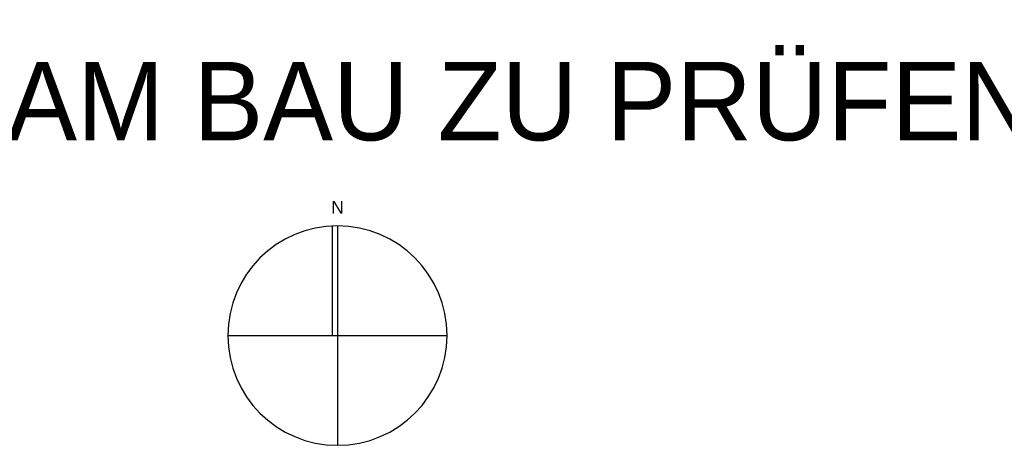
# Model space of a CAD drawing. Extents: x -24 to 471, y 36 to 85.
# Tile 47 of 87: x 257 to 288, y 72 to 85. Entities that reach past the tile are written whole.
import ezdxf
from ezdxf.enums import TextEntityAlignment as Align

# ---------------------------------------------------------------- set-up
doc = ezdxf.new("R2010")
doc.units = 0
doc.header["$MEASUREMENT"] = 0
doc.layers.add('P_ZE_PLANKOPF', color=7, linetype='Continuous')
doc.layers.add('P_ZE_TEXT', color=7, linetype='Continuous')
doc.styles.add('ERSTELLTER_STIL_2', font='ARIAL.TTF')
doc.styles.add('ERSTELLTER_STIL_3', font='txt')

# ---------------------------------------------------------------- blocks, each defined once
blk = doc.blocks.new('Nordpfeil_1 14_4_2', base_point=(266.908, 75.284))
at = {"layer": 'P_ZE_PLANKOPF', "linetype": 'Continuous'}
for p, q in [((266.75, 75.284), (266.75, 78.78)), ((266.908, 78.784), (266.908, 71.784)), ((263.408, 75.284), (270.408, 75.284))]:
    blk.add_line(p, q, dxfattribs=at)
for start, end in [(0, 180), (180, 0)]:
    blk.add_arc((266.908, 75.284), 3.5, start, end, dxfattribs=at)
at = {"layer": 'P_ZE_PLANKOPF', "style": 'ERSTELLTER_STIL_2'}
blk.add_attdef('txt', text='', height=0.4, dxfattribs=at).set_placement((266.71, 79.052), align=Align.BOTTOM_LEFT)

msp = doc.modelspace()

# ---------------------------------------------------------------- block references
at = {"layer": 'P_ZE_PLANKOPF', "linetype": 'Continuous'}
ref = msp.add_blockref('Nordpfeil_1 14_4_2', (266.908, 75.284), dxfattribs=at)
ref.add_attrib('txt', 'N', dxfattribs={"color": 7, "linetype": 'Continuous', "height": 0.4, "style": 'ERSTELLTER_STIL_2'}).set_placement((266.71, 79.052), align=Align.BOTTOM_LEFT)

# ---------------------------------------------------------------- texts
at = {"layer": 'P_ZE_TEXT', "linetype": 'Continuous', "insert": (228.128, 81.474), "char_height": 2.5, "attachment_point": 7, "style": 'ERSTELLTER_STIL_3'}
msp.add_mtext('{ALLE MAßE SIND AM BAU ZU PRÜFEN !}', dxfattribs=at)

doc.saveas('drawing.dxf')
